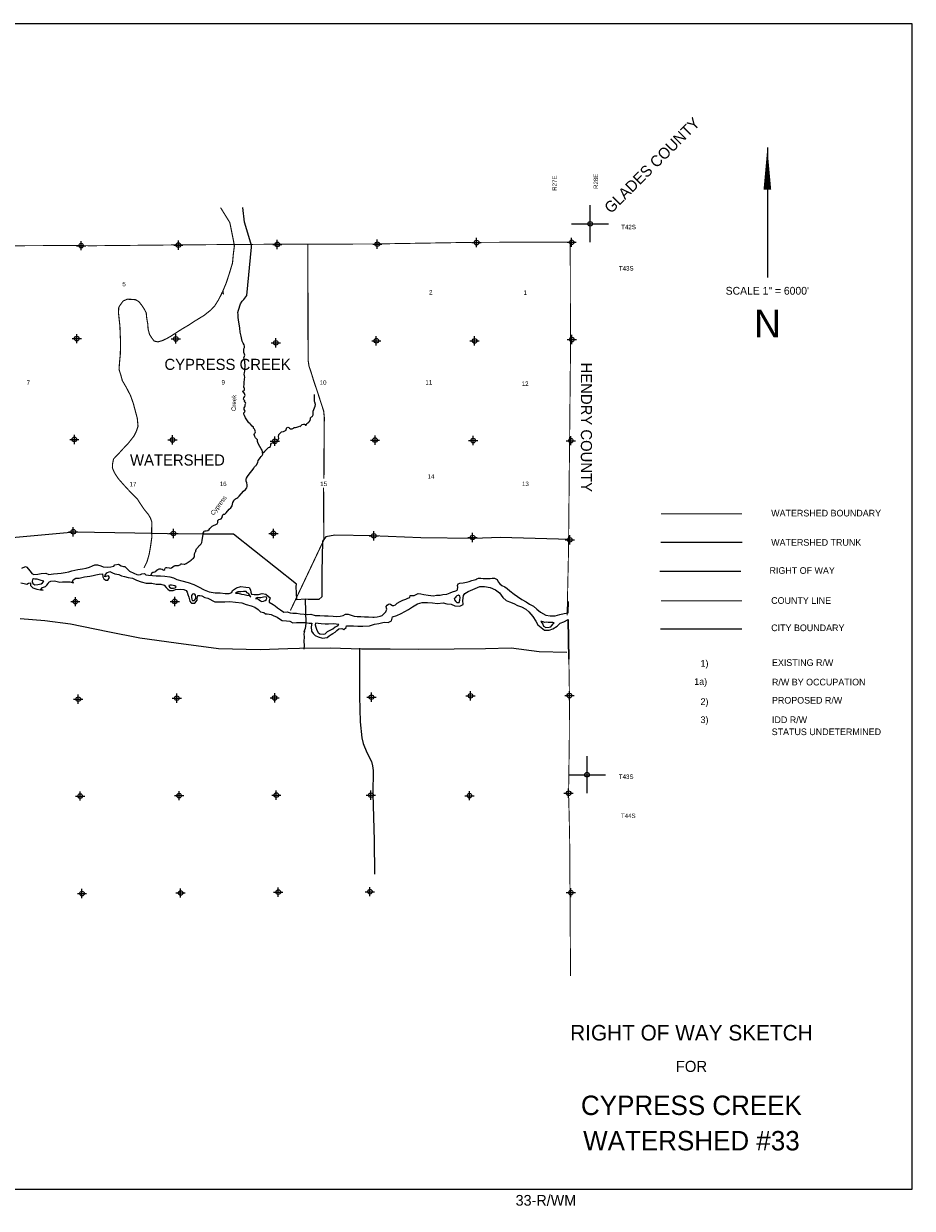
# Model space of a CAD drawing. Extents: x 237372 to 333372, y 833598 to 897635.
# Tile 3 of 3: x 285353 to 333372, y 833598 to 897635. Entities that reach past the tile are written whole.
import ezdxf
from ezdxf.enums import TextEntityAlignment as Align

# ---------------------------------------------------------------- set-up
doc = ezdxf.new("R2010")
doc.units = 0
doc.header["$LTSCALE"] = 800
doc.header["$PDMODE"] = 34
doc.header["$PDSIZE"] = 250
for name, pattern in [('DASHED', [0]), ('PHANTOM', [0]), ('STREAM', [0])]:
    doc.linetypes.add(name, pattern=pattern)
doc.layers.get('0').update_dxf_attribs({"linetype": 'CONTINUOUS'})
for name, color, linetype in [('BORDER', 1, 'CONTINUOUS'), ('CITY', 14, 'DASHED'), ('COUNTY', 15, 'PHANTOM'), ('MAJROADS', 9, 'CONTINUOUS'), ('ROW', 6, 'PHANTOM'), ('SEC', 2, 'CONTINUOUS'), ('TEXT', 7, 'CONTINUOUS'), ('TRUNKS', 5, 'STREAM'), ('WATER', 4, 'CONTINUOUS'), ('WSHEDS', 3, 'CONTINUOUS')]:
    doc.layers.add(name, color=color, linetype=linetype)

# ---------------------------------------------------------------- blocks, each defined once
blk = doc.blocks.new('TICK')
at = {"color": 0}
for points in [[(500, 0), (500, 1000)], [(0, 500), (1000, 500)]]:
    blk.add_lwpolyline(points, dxfattribs=at)
blk.add_point((500, 500), dxfattribs=at)
blk = doc.blocks.new('LEGENDRW')
at = {"layer": 'CITY', "color": 0}
blk.add_lwpolyline([(-5399, -6235), (-1010, -6235)], dxfattribs=at)
at = {"layer": 'COUNTY', "color": 0, "const_width": 60}
blk.add_lwpolyline([(-1009, -4714), (-5380, -4715)], dxfattribs=at)
at = {"layer": 'ROW', "color": 0}
blk.add_lwpolyline([(-5437, -3108), (-1058, -3108)], dxfattribs=at)
at = {"layer": 'TRUNKS', "color": 0}
blk.add_lwpolyline([(-5387, -1552), (-998, -1552)], dxfattribs=at)
at = {"layer": 'WSHEDS', "color": 0, "const_width": 60}
blk.add_lwpolyline([(-5380, -7), (-1009, -7)], dxfattribs=at)
at = {"layer": 'TEXT', "color": 0}
for s, p in [('WATERSHED BOUNDARY', (577, -154)), ('WATERSHED TRUNK', (577, -1738)), ('RIGHT OF WAY', (486, -3256)), ('COUNTY LINE', (576, -4879)), ('CITY BOUNDARY', (576, -6355)), ('1)', (-3241, -8276)), ('EXISTING R/W', (619, -8234)), ('1a)', (-3581, -9259)), ('R/W BY OCCUPATION', (619, -9288)), ('2)', (-3241, -10342)), ('PROPOSED R/W', (619, -10271)), ('3)', (-3241, -11325)), ('IDD R/W ', (619, -11325)), ('STATUS UNDETERMINED', (604, -11975))]:
    blk.add_text(s, height=360, dxfattribs=at).set_placement(p)
blk = doc.blocks.new('TEMPRW')
at = {"layer": 'TEXT', "color": 0}
for s, height, p in [('RIGHT OF WAY SKETCH', 840, (0, 1700)), ('FOR', 600, (0, 0))]:
    blk.add_text(s, height=height, dxfattribs=at).set_placement(p, align=Align.CENTER)

msp = doc.modelspace()

# ---------------------------------------------------------------- linework, layer by layer
at = {"layer": 'BORDER', "color": 0}
msp.add_lwpolyline([(237372, 834635), (333372, 834635), (333372, 897635), (237372, 897635)], close=True, dxfattribs=at)
at = {"layer": 'COUNTY', "color": 0}
msp.add_line((314814, 863285), (314781, 865425), dxfattribs=at)
at = {"layer": 'COUNTY', "color": 0, "const_width": 50}
for points in [[(314888, 885827), (309574, 885814), (304211, 885726), (298807, 885713), (293461, 885675), (288984, 885630), (288208, 885645), (282929, 885623), (278920, 885606), (277966, 885592), (277594, 885590), (272402, 885786), (266950, 885917), (261647, 885912), (256329, 886000), (251194, 886003), (245934, 886091), (240641, 886112), (240408, 886113)], [(314718, 865650), (314791, 868979), (314845, 874341), (314900, 879803), (314888, 885827)], [(314814, 863285), (314844, 861312), (314838, 859025), (314798, 856034), (314832, 854720), (314858, 853404), (314904, 846162)]]:
    msp.add_lwpolyline(points, dxfattribs=at)
at = {"layer": 'MAJROADS', "color": 0}
for points in [[(314876, 869748), (311098, 869852), (309673, 869804), (306808, 869842), (304161, 869954), (302159, 869994), (301680, 869898), (301503, 869664), (301465, 867989), (301457, 866908), (301463, 866656), (301295, 866507), (300725, 866511), (300557, 866521), (300105, 866491), (300077, 867220), (300103, 867337), (296687, 870036), (295020, 870048), (293127, 870062), (291350, 870093), (288100, 870142), (282935, 869678)], [(300557, 866521), (300598, 865213), (300571, 864937), (300485, 864753), (300485, 864753)], [(285158, 865477), (286499, 865373), (287889, 865184), (289897, 864781), (291620, 864439), (293588, 864170), (295882, 863865), (298128, 863811), (299620, 863857), (300249, 863884), (301909, 863887), (303602, 863846), (305152, 863833), (306703, 863827), (308606, 863835), (310308, 863862), (311700, 863892), (313207, 863702), (314698, 863664)], [(300485, 864753), (300528, 864803), (300493, 864644), (300500, 864468), (300482, 864251), (300505, 864024), (300487, 863823)], [(303494, 863882), (303508, 861259), (303532, 859893), (303618, 859038), (303691, 858719), (303765, 858551), (303905, 858198), (304144, 857752), (304193, 857517), (304233, 857265), (304223, 856000), (304297, 853478), (304318, 851666)]]:
    msp.add_lwpolyline(points, dxfattribs=at)
at = {"layer": 'SEC', "color": 0}
for p in [(288458, 885635), (293711, 885666), (299057, 885704), (304461, 885716), (309824, 885804), (314963, 885817), (288221, 880610), (293575, 880597), (298978, 880384), (304408, 880497), (309719, 880485), (314973, 880557), (288091, 875164), (293394, 875135), (298924, 875064), (304337, 875126), (309640, 875098), (314918, 875094), (288030, 870171), (293442, 870075), (298846, 870079), (304275, 869949), (309612, 869861), (314864, 869732), (288144, 866392), (293515, 866404), (288300, 861121), (293629, 861176), (298916, 861189), (304144, 861228), (309498, 861299), (314844, 861312), (299004, 855935), (304115, 855932), (314798, 856034), (288405, 855884), (293751, 855905), (309444, 855904), (288502, 850613), (293831, 850643), (299110, 850690), (304062, 850713), (314920, 850662)]:
    msp.add_point(p, dxfattribs=at)
at = {"layer": 'TEXT', "color": 0}
msp.add_line((325540, 890933), (325540, 883909), dxfattribs=at)
msp.add_lwpolyline([(325540, 890933, 0, 416, 0), (325540, 888658, 416, 416, 0)], format="xyseb", dxfattribs=at)
at = {"layer": 'TRUNKS', "color": 0}
for points in [[(292228, 867812), (292287, 867963), (292322, 867989), (292375, 867994), (292447, 867996), (292495, 868024), (292546, 868087), (292599, 868137), (292665, 868161), (292757, 868163), (292840, 868139), (292883, 868108), (292932, 868101), (292973, 868129), (293006, 868202), (293024, 868221), (293053, 868241), (293090, 868245), (293219, 868216), (293269, 868203), (293335, 868222), (293341, 868226), (293410, 868270), (293482, 868320), (293544, 868346), (293627, 868346), (293664, 868344), (293714, 868339), (293756, 868359), (293806, 868387), (293828, 868420), (293866, 868442), (293894, 868437), (294019, 868413), (294067, 868419), (294135, 868456), (294399, 868639), (294419, 868674), (294476, 868698), (294524, 868741), (294577, 868818), (294582, 868949), (294606, 869032), (294622, 869070), (294654, 869100), (294646, 869157), (294699, 869242), (294774, 869330), (294811, 869402), (294873, 869450), (294941, 869511), (294987, 869594), (294996, 869701), (295045, 870048), (295050, 870086), (295081, 870145), (295094, 870185), (295110, 870209), (295154, 870222), (295210, 870215), (295300, 870234), (295371, 870293), (295408, 870352), (295459, 870407), (295538, 870466), (295808, 870603), (295849, 870673), (295852, 870780), (295898, 870826), (295968, 870852), (296028, 870865), (296069, 870932), (296072, 870981), (296089, 871033), (296114, 871079), (296155, 871114), (296221, 871129), (296289, 871201), (296461, 871387), (296544, 871465), (296619, 871579), (296657, 871758), (296704, 871846), (296748, 871905), (296800, 871950), (296862, 871985), (296921, 872016), (296991, 872088), (297233, 872358), (297343, 872454), (297405, 872542), (297420, 872620), (297427, 872701), (297408, 872815), (297380, 872897), (297374, 873008), (297389, 873072), (297440, 873155), (297541, 873290), (297684, 873461), (297759, 873548), (297792, 873605), (297821, 873686), (297880, 873734), (297913, 873751), (297937, 873793), (298001, 873915), (298032, 874029), (298087, 874105), (298133, 874160), (298191, 874247), (298232, 874284), (298270, 874372), (298264, 874486), (298236, 874586), (298194, 874659), (298040, 874900), (297998, 874997), (297994, 875041), (297990, 875084), (297988, 875133), (297964, 875163), (297883, 875254), (297846, 875317), (297820, 875376), (297812, 875433), (297832, 875479), (297858, 875521), (297871, 875565), (297867, 875619), (297850, 875683), (297822, 875722), (297791, 875744), (297773, 875762), (297771, 875771), (297778, 875793), (297769, 875826), (297702, 875885), (297614, 875993), (297580, 876021), (297525, 876065), (297338, 876331), (297281, 876456), (297248, 876522), (297246, 876563), (297257, 876601), (297279, 876629), (297295, 876653), (297310, 876673), (297317, 876699), (297295, 876725), (297260, 876785), (297258, 876831), (297269, 876876), (297298, 876925), (297324, 876957), (297318, 877008), (297318, 877054), (297336, 877089), (297360, 877126), (297330, 877165), (297299, 877176), (297292, 877192), (297290, 877214), (297306, 877249), (297297, 877264), (297269, 877279), (297240, 877310), (297232, 877339), (297241, 877411), (297280, 877470), (297318, 877538), (297309, 877595), (297292, 877645), (297246, 877693), (297205, 877724), (297198, 877768), (297205, 877786), (297231, 877794), (297266, 877807), (297280, 877840), (297293, 877890), (297276, 877939), (297254, 877976), (297243, 878037), (297267, 878120), (297261, 878239), (297284, 878420), (297308, 878521), (297287, 878604), (297274, 878694), (297292, 878758), (297299, 878872), (297303, 878974), (297317, 879093), (297307, 879395), (297270, 879491), (297255, 879575), (297280, 879654), (297306, 879713), (297282, 879778), (297256, 879866), (297241, 879962), (297257, 880054), (297277, 880129), (297286, 880203), (297271, 880280), (297217, 880372), (297166, 880469), (297108, 880745), (297057, 880953), (297027, 881172), (296997, 881409), (296960, 881602), (296939, 881770), (296937, 881915), (296933, 882025), (296958, 882156), (296989, 882263), (297036, 882383), (297064, 882484), (297150, 882641), (297243, 882729), (297357, 882871), (297419, 882949), (297665, 885557), (297661, 885651), (297620, 885772), (297284, 886901), (297191, 887693)], [(298246, 874394), (298384, 874522), (298516, 874645), (298578, 874717), (298641, 874743), (298694, 874784), (298707, 874843), (298708, 874902), (298747, 874955), (298861, 875002), (298986, 875055), (299065, 875089), (299107, 875140), (299132, 875225), (299121, 875308), (299143, 875429), (299214, 875507), (299293, 875564), (299391, 875585), (299473, 875620), (299534, 875657), (299545, 875701), (299558, 875760), (299572, 875799), (299594, 875812), (299635, 875819), (299683, 875805), (299714, 875770), (299771, 875739), (299861, 875737), (299924, 875774), (299962, 875804), (299979, 875815), (300034, 875809), (300108, 875824), (300216, 875865), (300249, 875876), (300292, 875858), (300328, 875891), (300356, 875939), (300396, 875974), (300466, 875995), (300527, 875984), (300554, 875969), (300567, 875949), (300575, 875929), (300595, 875925), (300606, 875927), (300623, 875940), (300635, 875971), (300661, 876023), (300705, 876062), (300742, 876075), (300782, 876104), (300826, 876182), (300848, 876274), (300859, 876336), (300897, 876381), (300943, 876403), (300965, 876418), (300991, 876484), (300999, 876696), (301105, 876959), (301118, 877051), (301084, 877167), (301060, 877215), (301059, 877596)]]:
    msp.add_lwpolyline(points, dxfattribs=at)
at = {"layer": 'WATER', "color": 0}
for points in [[(285243, 868201), (285444, 868284), (285520, 868258), (285594, 868166), (285702, 868031), (285785, 867913), (285894, 867854), (286112, 867886), (286288, 867910), (286547, 867925), (286714, 867857), (286966, 867897), (287175, 867921), (287385, 867936), (287602, 867960), (287787, 868000), (287955, 868058), (288114, 868090), (288280, 868133), (288531, 868165), (288724, 868206), (288900, 868255), (289076, 868320), (289194, 868387), (289345, 868386), (289529, 868326), (289645, 868266), (289855, 868248), (290056, 868272), (290224, 868313), (290283, 868379), (290475, 868412), (290626, 868335), (290751, 868301), (290818, 868284), (290943, 868166), (291068, 868048), (291301, 867929), (291468, 867861), (291577, 867835), (291661, 867851), (291737, 867893), (291879, 867908), (291946, 867841), (292096, 867815), (292314, 867813), (292515, 867795), (292741, 867794), (292984, 867767), (293251, 867732), (293452, 867672), (293627, 867587), (293895, 867518), (294237, 867432), (294546, 867313), (294797, 867194), (295106, 867033), (295381, 866931), (295691, 866870), (295967, 866876), (296243, 866841), (296461, 866840), (296604, 866881), (296638, 866998), (296848, 867130), (297092, 867204), (297351, 867177), (297535, 867159), (297610, 867025), (297625, 866899), (297667, 866790), (297809, 866772), (298035, 866787), (298245, 866828), (298437, 866801), (298570, 866692), (298670, 866591), (298636, 866499), (298611, 866440), (298610, 866365), (298836, 866236), (298936, 866160), (299069, 866051), (299227, 865941), (299402, 865831), (299595, 865838), (299745, 865787), (299888, 865761), (300089, 865768), (300298, 865733), (300515, 865715), (300674, 865697), (300875, 865712), (301109, 865635), (301360, 865642), (301603, 865632), (301812, 865631), (302072, 865612), (302264, 865594), (302449, 865601), (302608, 865642), (302751, 865717), (302885, 865724), (303043, 865665), (303219, 865605), (303378, 865587), (303579, 865586), (303763, 865576), (303989, 865575), (304215, 865548), (304299, 865556), (304449, 865572), (304617, 865612), (304726, 865645), (304929, 865837), (304972, 865979), (304956, 866047), (304939, 866122), (304990, 866197), (305058, 866255), (305141, 866271), (305200, 866229), (305283, 866178), (305350, 866178), (305443, 866228), (305535, 866302), (305703, 866393), (305846, 866468), (306006, 866525), (306115, 866575), (306216, 866608), (306241, 866725), (306317, 866733), (306459, 866723), (306568, 866773), (306669, 866839), (306812, 866821), (306970, 866787), (307205, 866735), (307497, 866700), (307665, 866740), (307866, 866739), (308009, 866780), (308210, 866804), (308403, 866861), (308529, 866919), (308697, 866976), (308772, 867009), (308798, 867043), (308807, 867168), (308791, 867269), (308833, 867352), (308917, 867394), (309110, 867418), (309286, 867450), (309420, 867474), (309563, 867532), (309714, 867564), (309790, 867589), (309832, 867631), (309932, 867663), (310050, 867654), (310175, 867645), (310368, 867644), (310552, 867643), (310661, 867659), (310803, 867658), (310937, 867581), (310986, 867464), (311078, 867363), (311186, 867270), (311353, 867185), (311486, 867100), (311619, 866974), (311853, 866788), (312036, 866678), (312270, 866509), (312503, 866374), (312678, 866263), (312904, 866153), (313087, 865993), (313287, 865832), (313562, 865663), (313796, 865620), (314064, 865618), (314333, 865691), (314551, 865749), (314777, 865789), (314791, 866403)], [(285204, 867406), (285372, 867379), (285514, 867337), (285606, 867395), (285715, 867411), (285723, 867260), (285848, 867134), (286065, 867065), (286266, 867039), (286403, 867005), (286266, 867039), (286367, 867156), (286367, 867156), (286535, 867213), (286594, 867280), (286679, 867380), (286713, 867447), (286813, 867496), (287015, 867512), (287157, 867486), (287307, 867443), (287450, 867467), (287575, 867458), (287710, 867466), (287844, 867465), (288044, 867413), (287994, 867472), (288020, 867564), (288163, 867664), (288347, 867663), (288641, 867728), (288918, 867777), (289102, 867809), (289245, 867850), (289429, 867882), (289614, 867890), (289621, 867739), (289679, 867630), (289788, 867554), (289897, 867561), (289998, 867695), (289931, 867779), (289848, 867763), (289730, 867738), (289756, 867830), (289849, 867955), (290008, 868013), (290159, 867953), (290284, 867902), (290493, 867851), (290644, 867791), (290802, 867748), (291003, 867689), (291229, 867670), (291446, 867552), (291697, 867467), (291965, 867398), (292283, 867388), (292517, 867344), (292769, 867334), (292936, 867283), (293044, 867165), (293136, 867073), (293227, 866988), (293437, 866987), (293554, 867053), (293806, 867068), (294015, 867050), (294132, 866999), (294190, 866899), (294231, 866773), (294281, 866630), (294338, 866420), (294379, 866353), (294429, 866319), (294597, 866310), (294681, 866393), (294724, 866476), (294733, 866569), (294767, 866728), (294876, 866718), (294976, 866701), (295143, 866625), (295302, 866582), (295686, 866387), (296214, 866375), (296499, 866399), (296801, 866363), (297144, 866336), (297369, 866243), (297645, 866157), (297846, 866089), (298030, 865970), (298154, 865836), (298330, 865801), (298422, 865725), (298514, 865733), (298723, 865698), (298840, 865639), (299041, 865562), (299183, 865469), (299316, 865376), (299550, 865350), (299735, 865332), (299902, 865255), (300094, 865263), (300312, 865261), (300580, 865260), (300773, 865233), (300915, 865233), (300889, 865023), (300913, 864797), (300987, 864662), (301112, 864561), (301271, 864493), (301497, 864425), (301748, 864448), (301858, 864540), (301975, 864623), (302059, 864664), (302186, 864747), (302278, 864831), (302379, 864930), (302547, 864946), (302647, 864895), (302774, 864995), (302799, 865079), (302975, 865086), (303168, 865076), (303411, 865058), (303687, 865073), (304031, 865088), (304316, 865170), (304543, 865219), (304828, 865284), (305045, 865266), (305230, 865349), (305290, 865575), (305525, 865640), (305752, 865748), (306147, 865963), (306366, 866104), (306626, 866278), (306878, 866352), (307171, 866351), (307448, 866332), (307716, 866289), (308026, 866320), (308227, 866277), (308444, 866251), (308645, 866174), (308913, 866147), (309098, 866238), (309090, 866448), (309117, 866724), (309185, 866824), (309370, 866940), (309630, 867048), (310000, 867205), (310251, 867220), (310561, 867159), (310853, 867032), (311070, 866871), (311253, 866619), (311419, 866450), (311603, 866374), (311837, 866289), (312038, 866187), (312255, 866119), (312480, 865983), (312655, 865840), (312863, 865587), (313029, 865343), (313145, 865133), (313320, 864998), (313504, 864846), (313747, 864853), (313948, 864927), (314175, 865060), (314336, 865226), (314537, 865301), (314781, 865425), (314814, 863285)], [(309932, 867663), (310368, 867644)]]:
    msp.add_lwpolyline(points, dxfattribs=at)
for points in [[(286432, 867505), (286298, 867531), (286181, 867566), (286072, 867600), (285963, 867601), (285880, 867618), (285821, 867593), (285812, 867476), (285853, 867367), (285953, 867308), (286121, 867323), (286288, 867364), (286364, 867405)], [(293591, 867196), (293516, 867247), (293424, 867273), (293332, 867282), (293265, 867282), (293198, 867266), (293239, 867174), (293322, 867123), (293439, 867114), (293540, 867130)], [(294526, 866822), (294476, 866788), (294417, 866730), (294416, 866621), (294440, 866521), (294465, 866462), (294549, 866461), (294599, 866494), (294650, 866569), (294651, 866653), (294643, 866745), (294601, 866796)], [(296805, 866848), (296947, 866847), (297123, 866804), (297265, 866778), (297415, 866743), (297532, 866725), (297624, 866641), (297566, 866750), (297500, 866826), (297425, 866869), (297366, 866936), (297232, 866937), (297090, 866921), (296973, 866922), (296922, 866914), (296847, 866881)], [(297875, 866556), (297984, 866563), (298075, 866496), (298142, 866445), (298225, 866402), (298318, 866410), (298402, 866451), (298477, 866510), (298495, 866585), (298462, 866644), (298311, 866628), (298168, 866595), (298084, 866604), (297984, 866613)], [(308856, 866740), (308764, 866698), (308697, 866657), (308671, 866607), (308646, 866582), (308620, 866565), (308628, 866498), (308712, 866406), (308761, 866347), (308879, 866354), (308913, 866480), (308931, 866614), (308923, 866697)], [(302388, 865159), (302086, 865187), (301827, 865180), (301643, 865181), (301425, 865191), (301266, 865209), (301115, 865235), (301106, 865143), (301139, 865017), (301188, 864858), (301271, 864732), (301362, 864647), (301547, 864637), (301647, 864645), (301774, 864787), (301950, 864861), (302051, 864927), (302186, 865035), (302329, 865084)], [(313294, 865327), (313344, 865243), (313402, 865167), (313451, 865058), (313568, 864999), (313744, 865006), (313836, 865030), (313895, 865105), (313963, 865189), (314014, 865239), (313938, 865256), (313821, 865257), (313695, 865257), (313603, 865275), (313503, 865259), (313428, 865301), (313361, 865318)]]:
    msp.add_lwpolyline(points, close=True, dxfattribs=at)
at = {"layer": 'WSHEDS', "color": 0, "const_width": 60}
for points in [[(291852, 868212), (292016, 868549), (292130, 868943), (292199, 869325), (292272, 869840), (292269, 870337), (292278, 870700), (292200, 870912), (292097, 871092), (291833, 871419), (291477, 871964), (291182, 872248), (290776, 872687), (290470, 873035), (290252, 873368), (290145, 873627), (290153, 873835), (290208, 874106), (290487, 874395), (290719, 874653), (291001, 874948), (291317, 875352), (291432, 875583), (291531, 875872), (291490, 876308), (291395, 876662), (291277, 877105), (291124, 877536), (290897, 877974), (290683, 878340), (290593, 878667), (290505, 878942), (290530, 879307), (290572, 879751), (290589, 880336), (290552, 881280), (290476, 881993), (290488, 882294), (290568, 882428), (290727, 882645), (290949, 882740), (291151, 882732), (291396, 882714), (291572, 882614), (291715, 882435), (291858, 882223), (291973, 882007), (292001, 881720), (292055, 881411), (292076, 881124), (292152, 880838), (292270, 880652), (292403, 880480), (292605, 880433), (292851, 880505), (293089, 880618), (293287, 880731), (293572, 880914), (293900, 881127), (294303, 881362), (294601, 881561), (295105, 881869), (295457, 882151), (295666, 882364), (295870, 882693), (296070, 883075), (296306, 883642), (296469, 884147), (296638, 884703), (296679, 885155), (296737, 885630), (296678, 885960), (296490, 886888), (295990, 887693)], [(300721, 879714), (300724, 879437), (300774, 879103), (300872, 878832), (301033, 878301), (301217, 877766), (301395, 877209), (301562, 876703), (301602, 876304), (301589, 875961), (301577, 873045)], [(301559, 872560), (301569, 869722), (299764, 865911)]]:
    msp.add_lwpolyline(points, dxfattribs=at)
at = {"layer": 'WSHEDS', "color": 0, "linetype": 'DASHED', "const_width": 60}
msp.add_lwpolyline([(300721, 879714), (300707, 885717)], dxfattribs=at)

# ---------------------------------------------------------------- block references
at = {"color": 0, "xscale": 2, "yscale": 2, "zscale": 2}
for p in [(314963, 885817), (314798, 856034)]:
    msp.add_blockref('TICK', p, dxfattribs=at)
at = {"layer": 'TEXT', "color": 0}
for name, p in [('LEGENDRW', (325170, 871152)), ('TEMPRW', (321436, 840970))]:
    msp.add_blockref(name, p, dxfattribs=at)

# ---------------------------------------------------------------- texts
for s, height, rotation, p in [('GLADES COUNTY', 600, 45, (317091, 887338)), ('R27E', 240, 90, (314160, 888600)), ('R28E', 240, 90, (316392, 888701)), ('HENDRY COUNTY', 600, 270, (315462, 879316))]:
    msp.add_text(s, height=height, rotation=rotation, dxfattribs=at).set_placement(p)
for s, p in [('T42S', (317643, 886524)), ('T43S', (317517, 884291)), ('2', (307259, 882991)), ('9', (296042, 878128)), ('T43S', (317515, 856809)), ('T44S', (317627, 854695))]:
    msp.add_text(s, height=240, dxfattribs=at).set_placement(p)
for s, height, p in [('5', 240, (290777, 883438)), ('4', 240, (296102, 882991)), ('1', 240, (312450, 882976)), ('SCALE 1" = 6000\'', 419.58, (325538, 882988)), ('N', 1498, (325547, 880674)), ('CYPRESS CREEK', 600, (296370, 878919)), ('7', 240, (285601, 878113)), ('10', 240, (301531, 878113)), ('11', 240, (307244, 878128)), ('12', 240, (312450, 878054)), ('WATERSHED', 600, (293662, 873749)), ('17', 240, (291256, 872624)), ('16', 240, (296132, 872639)), ('15', 240, (301561, 872639)), ('14', 240, (307363, 873036)), ('13', 240, (312465, 872639)), ('CYPRESS CREEK', 1050, (321436, 838640)), ('WATERSHED #33', 1050, (321436, 836728)), ('33-R/WM', 580, (313572, 833740))]:
    msp.add_text(s, height=height, dxfattribs=at).set_placement(p, align=Align.CENTER)
at = {"layer": 'WATER', "color": 0}
for s, rotation, p in [('Creek', 88, (296815, 876688)), ('Cypress', 53, (295609, 871037))]:
    msp.add_text(s, height=240, rotation=rotation, dxfattribs=at).set_placement(p)

doc.saveas('drawing.dxf')
